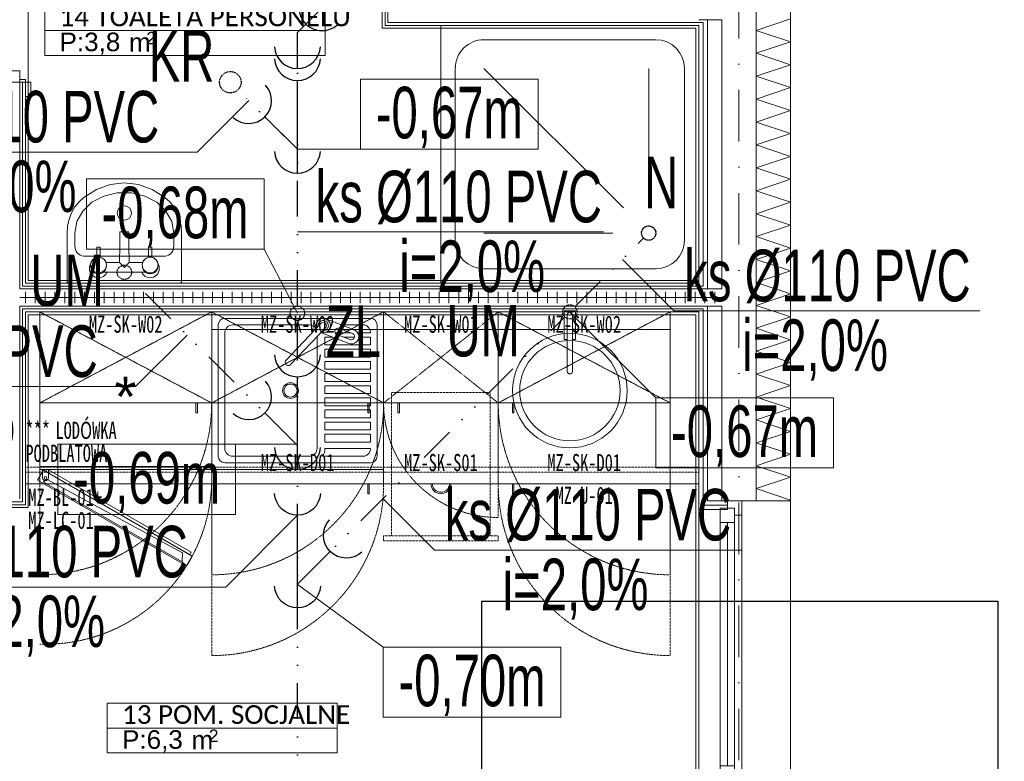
# Model space of a CAD drawing. Header units: centimetres. Extents: x -9388 to 91680, y -1419244 to 50347.
# Tile 56 of 183: x 15664 to 19100, y -705765 to -703176. Entities that reach past the tile are written whole.
import ezdxf
from ezdxf.enums import TextEntityAlignment as Align

# ---------------------------------------------------------------- set-up
doc = ezdxf.new("R2010")
doc.units = ezdxf.units.CM
for name, pattern in [('DASHED2', [0.375, 0.25, -0.125]), ('DIVIDE2', [0.625, 0.25, -0.125, 0, -0.125, 0, -0.125]), ('Kropki i Kreski', [360, 180, -90, 0, -90])]:
    doc.linetypes.add(name, pattern=pattern)
for name, color, linetype in [('! Strefy Powierzchnie', 7, 'Continuous'), ('! Wiata poddystrybutorowa', 7, 'Continuous'), ('Drzwi ArchiCAD', 7, 'Continuous'), ('Okna ArchiCADa', 7, 'Continuous'), ('Osie', 7, 'Continuous'), ('Wnętrze - umeblowanie', 7, 'Continuous')]:
    doc.layers.add(name, color=color, linetype=linetype)
for name, color, linetype, lineweight, true_color in [('! słupy stalowe_Nr_pióra__232', 7, 'Continuous', 13, 0x24a2ff), ('! Wiata poddystrybutorowa_Nr_pióra__201', 7, 'Continuous', 5, 0x595959), ('Q_ks', 7, 'DIVIDE2', 30, 0x997301)]:
    doc.layers.add(name, color=color, linetype=linetype, lineweight=lineweight, true_color=true_color)
for name, color, linetype, lineweight in [('! Wiata poddystrybutorowa_Nr_pióra__101', 7, 'Continuous', 5), ('Drzwi ArchiCAD_Nr_pióra__1', 7, 'Continuous', 13), ('Drzwi ArchiCAD_Nr_pióra__23', 7, 'Continuous', 15), ('Drzwi ArchiCAD_Nr_pióra__3', 7, 'Continuous', 13), ('Drzwi ArchiCAD_Nr_pióra__41', 7, 'Continuous', 15), ('Metryczki pomieszczeń ArchiCADa_Nr_pióra__6', 7, 'Continuous', 13), ('Okna ArchiCADa_Nr_pióra__23', 7, 'Continuous', 15), ('Okna ArchiCADa_Nr_pióra__3', 7, 'Continuous', 13), ('Okna ArchiCADa_Nr_pióra__41', 7, 'Continuous', 15), ('Osie_Nr_pióra__1', 7, 'Continuous', 13), ('Osie_Nr_pióra__4', 7, 'Continuous', 13), ('Q_ks_opis', 3, 'Continuous', 13), ('Q_podkład', 8, 'Continuous', 9), ('Q_w_opis_urządzenia', 83, 'Continuous', 13), ('Q_wys prowadzenia instalacji', 6, 'Continuous', 13), ('Wnętrze - umeblowanie_Nr_pióra__1', 7, 'Continuous', 13), ('Wnętrze - umeblowanie_Nr_pióra__101', 7, 'Continuous', 5), ('Wnętrze - umeblowanie_Nr_pióra__161', 7, 'Continuous', 5), ('Wnętrze - umeblowanie_Nr_pióra__7', 7, 'Continuous', 13), ('Ściany wewnętrzne_Nr_pióra__1', 7, 'Continuous', 13), ('Ściany wewnętrzne_Nr_pióra__41', 7, 'Continuous', 15), ('Ściany zewnętrzne_Nr_pióra__1', 7, 'Continuous', 13), ('Ściany zewnętrzne_Nr_pióra__174', 7, 'Continuous', 5), ('Ściany zewnętrzne_Nr_pióra__41', 7, 'Continuous', 15)]:
    doc.layers.add(name, color=color, linetype=linetype, lineweight=lineweight)
doc.layers.add('Q_uwagi', color=7, linetype='Continuous', lineweight=30, true_color=0xff0101, plot=False)
doc.styles.add('Arial Narrow_____', font='ARIALN.TTF', dxfattribs={"width": 0.8})
doc.styles.add('GENERATED_STYLE_1', font='calibri.ttf')
doc.styles.add('GENERATED_STYLE_2', font='arial.ttf')
doc.styles.add('GENERATED_STYLE_3', font='calibri.ttf')
doc.styles.add('TT', font='ARIALN.TTF', dxfattribs={"height": 200})

# ---------------------------------------------------------------- blocks, each defined once
blk = doc.blocks.new('TOALETA PERSONELU_14_11', base_point=(45710.7, -705345.8))
at = {"layer": 'Metryczki pomieszczeń ArchiCADa_Nr_pióra__6', "linetype": 'Continuous'}
for p, q in [((45231.6, -705247.4), (45249.1, -705162.5)), ((45249.1, -705162.5), (46207.3, -705359.3)), ((45214.2, -705332.3), (45231.6, -705247.4)), ((46189.8, -705444.2), (45231.6, -705247.4)), ((45231.6, -705247.4), (46189.8, -705444.2)), ((46172.4, -705529.1), (45214.2, -705332.3)), ((46207.3, -705359.3), (46189.8, -705444.2)), ((46189.8, -705444.2), (46172.4, -705529.1))]:
    blk.add_line(p, q, dxfattribs=at)
at = {"layer": 'Metryczki pomieszczeń ArchiCADa_Nr_pióra__6'}
for tag, height, style, p in [('ROOM_NAME', 65, 'GENERATED_STYLE_1', (45298, -705179.5)), ('ROOM_AREA', 65, 'GENERATED_STYLE_2', (45280.6, -705264.8)), ('DUMMY_385', 65, 'GENERATED_STYLE_2', (45492.8, -705310)), ('DUMMY_386', 43.3, 'GENERATED_STYLE_2', (45577.7, -705323.3))]:
    blk.add_attdef(tag, text='', height=height, rotation=348.3916, dxfattribs=dict(at, style=style)).set_placement(p, align=Align.TOP_LEFT)
blk = doc.blocks.new('POM. SOCJALNE_13_13', base_point=(45348.3, -707757.7))
at = {"layer": 'Metryczki pomieszczeń ArchiCADa_Nr_pióra__6', "linetype": 'Continuous'}
for p, q in [((44955.2, -707677), (44972.6, -707592.1)), ((44972.6, -707592.1), (45758.8, -707753.6)), ((44937.7, -707761.9), (44955.2, -707677)), ((45741.3, -707838.5), (44955.2, -707677)), ((44955.2, -707677), (45741.3, -707838.5)), ((45758.8, -707753.6), (45741.3, -707838.5)), ((45723.9, -707923.4), (44937.7, -707761.9)), ((45741.3, -707838.5), (45723.9, -707923.4))]:
    blk.add_line(p, q, dxfattribs=at)
at = {"layer": 'Metryczki pomieszczeń ArchiCADa_Nr_pióra__6'}
for tag, height, style, p in [('ROOM_NAME', 65, 'GENERATED_STYLE_1', (45021.6, -707609.1)), ('ROOM_AREA', 65, 'GENERATED_STYLE_2', (45004.2, -707694.4)), ('DUMMY_385', 65, 'GENERATED_STYLE_2', (45216.4, -707739.7)), ('DUMMY_386', 43.3, 'GENERATED_STYLE_2', (45301.3, -707753))]:
    blk.add_attdef(tag, text='', height=height, rotation=348.3916, dxfattribs=dict(at, style=style)).set_placement(p, align=Align.TOP_LEFT)
blk = doc.blocks.new('Brodzik prysznicowy 19')
at = {"layer": 'Wnętrze - umeblowanie_Nr_pióra__101', "color": 8, "linetype": 'Continuous'}
for p, q in [((900, 900), (0, 900)), ((0, 900), (0, 0)), ((900, 0), (900, 900)), ((750, 850), (150, 850)), ((50, 750), (50, 150)), ((175, 300), (175, 750)), ((263.4, 263.4), (750, 750)), ((850, 150), (850, 750)), ((300, 175), (750, 175)), ((150, 50), (750, 50)), ((0, 0), (900, 0))]:
    blk.add_line(p, q, dxfattribs=at)
blk.add_circle((175, 175), 25, dxfattribs=at)
for centre, start, end in [((150, 750), 90, 180), ((750, 750), 0, 90), ((150, 150), 180, 270), ((750, 150), 270, 0)]:
    blk.add_arc(centre, 100, start, end, dxfattribs=at)
blk = doc.blocks.new('Umywalka 19_3')
at = {"layer": 'Wnętrze - umeblowanie_Nr_pióra__101', "color": 8, "linetype": 'Continuous'}
for p, q in [((-193.9, 0), (-195, -0.1)), ((0, 0), (-193.9, 0)), ((193.9, 0), (0, 0)), ((195, -0.1), (193.9, 0)), ((-199.9, -6), (-200, -7.3)), ((-200, -7.3), (-200, -175)), ((-199.6, -4.8), (-199.9, -6)), ((-199.2, -3.6), (-199.6, -4.8)), ((-198.6, -2.6), (-199.2, -3.6)), ((-197.8, -1.7), (-198.6, -2.6)), ((-197, -1), (-197.8, -1.7)), ((-196, -0.4), (-197, -1)), ((-195, -0.1), (-196, -0.4)), ((196, -0.4), (195, -0.1)), ((197, -1), (196, -0.4)), ((197.8, -1.7), (197, -1)), ((198.6, -2.6), (197.8, -1.7)), ((199.2, -3.6), (198.6, -2.6)), ((199.6, -4.8), (199.2, -3.6)), ((199.9, -6), (199.6, -4.8)), ((200, -7.3), (199.9, -6)), ((200, -175), (200, -7.3)), ((-119.9, -62.2), (-115.7, -73.3)), ((-60.7, -38), (-73.7, -38)), ((60.7, -38), (-60.7, -38)), ((-16.8, -72), (0, -55)), ((0, -55), (16.8, -72)), ((73.7, -38), (60.7, -38)), ((115.7, -73.3), (119.9, -62.2)), ((-142.4, -94.8), (142.4, -94.8)), ((-96, -90.3), (-96, -126)), ((-84, -126), (-84, -90.3)), ((-63.9, -72), (-16.8, -72)), ((-16.8, -72), (-16, -131.5)), ((16, -131.5), (16.8, -72)), ((16.8, -72), (63.9, -72)), ((84, -90.3), (84, -126)), ((96, -126), (96, -90.3)), ((-172.7, -131.2), (-172.7, -175)), ((-96, -126), (-84, -126)), ((-16, -131.5), (-16, -179)), ((16, -179), (16, -131.5)), ((84, -126), (96, -126)), ((172.7, -175), (172.7, -131.2)), ((-200, -175), (-198.2, -199.7)), ((-198.2, -199.7), (-192.9, -223.7)), ((-172.7, -175), (-165.7, -215.1)), ((-16, -179), (16, -179)), ((165.7, -215.1), (172.7, -175)), ((192.9, -223.7), (198.2, -199.7)), ((198.2, -199.7), (200, -175)), ((-192.9, -223.7), (-184.3, -246.2)), ((-165.7, -215.1), (-145.3, -251.9)), ((145.3, -251.9), (165.7, -215.1)), ((184.3, -246.2), (192.9, -223.7)), ((-184.3, -246.2), (-172.6, -266.6)), ((-172.6, -266.6), (-158.2, -284.3)), ((-145.3, -251.9), (-113.1, -282.5)), ((113.1, -282.5), (145.3, -251.9)), ((158.2, -284.3), (172.6, -266.6)), ((172.6, -266.6), (184.3, -246.2)), ((-158.2, -284.3), (-141.4, -298.7)), ((-141.4, -298.7), (-97.4, -326.9)), ((-113.1, -282.5), (-71.8, -304.3)), ((-71.8, -304.3), (-24.6, -315.7)), ((24.6, -315.7), (71.8, -304.3)), ((71.8, -304.3), (113.1, -282.5)), ((97.4, -326.9), (141.4, -298.7)), ((141.4, -298.7), (158.2, -284.3)), ((-97.4, -326.9), (-49.6, -344.2)), ((-24.6, -315.7), (24.6, -315.7)), ((49.6, -344.2), (97.4, -326.9)), ((-49.6, -344.2), (0, -350)), ((0, -350), (49.6, -344.2))]:
    blk.add_line(p, q, dxfattribs=at)
for centre, radius in [((-90, -63.5), 27.5), ((90, -63.5), 27.5), ((0, -245), 25)]:
    blk.add_circle(centre, radius, dxfattribs=at)
for centre, radius, start, end in [((-90, -50.8), 32, 23.5764, 200.8325), ((-90, -60.2), 27.5, 356.3287, 183.6713), ((90, -50.8), 32, 339.1675, 156.4236), ((90, -60.2), 27.5, 356.3287, 183.6713), ((-90, -63.5), 27.5, 200.8325, 257.3978), ((-90, -63.5), 27.5, 282.6022, 341.8953), ((90, -63.5), 27.5, 198.1047, 257.3978), ((90, -63.5), 27.5, 282.6022, 339.1675)]:
    blk.add_arc(centre, radius, start, end, dxfattribs=at)
for centre, start_param, end_param in [((-142.4, -131.2), 3.141593, 4.712389), ((142.4, -131.2), 1.570796, 3.141593)]:
    blk.add_ellipse(centre, major_axis=(0, -36.5), ratio=0.831169, start_param=start_param, end_param=end_param, dxfattribs=at)
blk = doc.blocks.new('Standardowy znacznik siatki_5')
at = {"layer": 'Osie_Nr_pióra__4', "linetype": 'Kropki i Kreski'}
blk.add_line((1000, 0), (12138.2, 0), dxfattribs=at)
at = {"layer": 'Osie_Nr_pióra__1', "style": 'GENERATED_STYLE_3'}
for tag, p in [('AC_MarkerText_1_0', (-125, 4.9)), ('AC_MarkerText_1_1', (13263.2, 4.9))]:
    blk.add_attdef(tag, text='', height=100, rotation=270, dxfattribs=at).set_placement(p, align=Align.MIDDLE_CENTER)
blk = doc.blocks.new('Szafka stojąca 1D 19')
at = {"layer": '! Wiata poddystrybutorowa_Nr_pióra__101', "color": 8, "linetype": 'Continuous'}
for p, q in [((0, 600), (700, 600)), ((270, 604), (230, 604)), ((230, 604), (230, 539)), ((241, 590), (241, 392.1)), ((241, 539), (241, 590)), ((259, 392.2), (259, 590)), ((259, 590), (259, 539)), ((270, 539), (270, 604)), ((230, 539), (241, 539)), ((241, 538), (230.3, 538)), ((230.3, 538), (230.3, 503)), ((241, 503), (241, 538)), ((259, 539), (270, 539)), ((269.7, 538), (259, 538)), ((259, 538), (259, 503)), ((269.7, 503), (269.7, 538)), ((230.3, 503), (241, 503)), ((259, 503), (269.7, 503)), ((0, 0), (700, 0))]:
    blk.add_line(p, q, dxfattribs=at)
blk.add_circle((250, 325), 175, dxfattribs=at)
for centre, radius, start, end in [((250, 590), 9, 0, 180), ((250, 590), 9, 0, 180), ((250, 325), 200, 0, 180), ((250, 392.1), 9, 180.1472, 0.1472), ((250, 325), 200, 180, 0)]:
    blk.add_arc(centre, radius, start, end, dxfattribs=at)
blk = doc.blocks.new('Szafka stojąca 1D 19_2')
at = {"layer": '! Wiata poddystrybutorowa_Nr_pióra__101', "linetype": 'Continuous'}
for p, q in [((0, 600), (400, 600)), ((0, 0), (400, 0))]:
    blk.add_line(p, q, dxfattribs=at)
blk = doc.blocks.new('Szafka stojąca 1D 19_3')
at = {"layer": '! Wiata poddystrybutorowa_Nr_pióra__101', "linetype": 'Continuous'}
for p, q in [((0, 600), (600, 600)), ((0, 0), (600, 0))]:
    blk.add_line(p, q, dxfattribs=at)
blk = doc.blocks.new('Lodówka 19')
at = {"layer": '! Wiata poddystrybutorowa_Nr_pióra__101', "linetype": 'Continuous'}
for p, q in [((600, 600), (0, 600)), ((0, 600), (0, 0)), ((600, 0), (600, 600)), ((0, 60), (600, 60)), ((0, 0), (600, 0))]:
    blk.add_line(p, q, dxfattribs=at)
at = {"layer": '! Wiata poddystrybutorowa_Nr_pióra__201', "style": 'GENERATED_STYLE_2'}
blk.add_attdef('txt', text='', height=140, dxfattribs=at).set_placement((300, 303.9), align=Align.MIDDLE_CENTER)
blk = doc.blocks.new('Okno 19_3')
at = {"layer": 'Okna ArchiCADa_Nr_pióra__23', "color": 8, "linetype": 'Continuous'}
for p, q in [((-500, 0), (-475, 0)), ((-475, 25), (-425, 25)), ((-475, -25), (-475, 25)), ((-475, 0), (-475, -25)), ((-425, 25), (-425, -25)), ((-425, 25), (425, 25)), ((-425, 0), (425, 0)), ((425, -25), (425, 25)), ((425, 25), (475, 25)), ((475, 25), (475, -25)), ((475, -25), (475, 0)), ((475, 0), (500, 0)), ((-475, -25), (-450, -25)), ((-425, -25), (-475, -25)), ((-450, -25), (-450, -50)), ((425, -25), (-425, -25)), ((475, -25), (425, -25)), ((450, -50), (450, -25)), ((450, -25), (475, -25)), ((-450, -50), (-500, -50)), ((500, -50), (450, -50))]:
    blk.add_line(p, q, dxfattribs=at)
at = {"layer": 'Okna ArchiCADa_Nr_pióra__3', "color": 8, "linetype": 'Continuous'}
for p, q in [((-470, 100), (470, 100)), ((-425, 25), (425, 25)), ((450, -50), (-450, -50)), ((-500, -220), (500, -220))]:
    blk.add_line(p, q, dxfattribs=at)
at = {"layer": 'Okna ArchiCADa_Nr_pióra__41', "color": 8, "linetype": 'Continuous'}
for p, q in [((-500, -50), (-500, 0)), ((500, -50), (500, 0))]:
    blk.add_line(p, q, dxfattribs=at)
blk = doc.blocks.new('Drzwi 19_7')
at = {"layer": 'Drzwi ArchiCAD_Nr_pióra__1', "color": 8, "linetype": 'Continuous'}
for p, q in [((-440, 20), (-490, 20)), ((-440, 20), (-440, 10)), ((-440, 10), (-440, 0)), ((440, 20), (440, 10)), ((440, 20), (490, 20)), ((440, 10), (440, 0)), ((-440, -60), (-440, -70)), ((440, -60), (440, -70)), ((-440, -80), (-490, -80)), ((-440, -70), (-440, -80)), ((440, -70), (440, -80)), ((440, -80), (490, -80))]:
    blk.add_line(p, q, dxfattribs=at)
at = {"layer": 'Drzwi ArchiCAD_Nr_pióra__23', "color": 8, "linetype": 'Continuous'}
for p, q in [((-400, 0), (-440, 0)), ((-440, 0), (-440, -60)), ((-400, -60), (-400, 0)), ((440, 0), (400, 0)), ((400, 0), (400, -60)), ((440, -60), (440, 0)), ((-440, -60), (-400, -60)), ((400, -60), (440, -60))]:
    blk.add_line(p, q, dxfattribs=at)
at = {"layer": 'Drzwi ArchiCAD_Nr_pióra__3', "color": 8, "linetype": 'Continuous'}
for p, q in [((360, 0), (360, 800)), ((360, 800), (400, 800)), ((400, 800), (400, 0)), ((-490, 20), (-490, 39)), ((-490, 39), (-440, 39)), ((-440, 39), (-440, 20)), ((440, 39), (490, 39)), ((440, 20), (440, 39)), ((490, 39), (490, 20)), ((-440, 20), (-490, 20)), ((-440, 0), (-440, 20)), ((-440, 20), (-430, 20)), ((-430, 0), (-440, 0)), ((-430, 20), (-430, 0)), ((400, 0), (360, 0)), ((430, 0), (430, 20)), ((430, 20), (440, 20)), ((440, 0), (430, 0)), ((440, 20), (440, 0)), ((490, 20), (440, 20)), ((-440, -80), (-440, -60)), ((-440, -60), (-430, -60)), ((-430, -60), (-430, -80)), ((430, -80), (430, -60)), ((430, -60), (440, -60)), ((440, -60), (440, -80)), ((-490, -99), (-490, -80)), ((-490, -80), (-440, -80)), ((-440, -99), (-490, -99)), ((-430, -80), (-440, -80)), ((-440, -80), (-440, -99)), ((440, -80), (430, -80)), ((440, -80), (490, -80)), ((440, -99), (440, -80)), ((490, -99), (440, -99)), ((490, -80), (490, -99))]:
    blk.add_line(p, q, dxfattribs=at)
blk.add_arc((400, 0), 800, 90, 180, dxfattribs=at)
at = {"layer": 'Drzwi ArchiCAD_Nr_pióra__41', "color": 8, "linetype": 'Continuous'}
for p, q in [((-440, 0), (-440, -60)), ((440, 0), (440, -60))]:
    blk.add_line(p, q, dxfattribs=at)
blk = doc.blocks.new('PAB.01_RZUT PRZYZIEMIA')
at = {"layer": '! Strefy Powierzchnie', "color": 8, "linetype": 'Continuous', "lineweight": 0, "flags": 128}
for points in [[(45694, -701822.8), (45694, -704086), (48024, -704086), (48024, -703206), (46929, -703206), (46929, -701822.8)], [(48024, -706759.3), (48024, -704206), (45694, -704206), (45694, -704879.3), (45494, -704879.3), (45494, -706759.3)]]:
    blk.add_lwpolyline(points, close=True, dxfattribs=at)
at = {"layer": '! słupy stalowe_Nr_pióra__232', "color": 8, "linetype": 'Continuous'}
blk.add_line((48347, -704957.2), (48347.1, -704957.2), dxfattribs=at)
at = {"layer": 'Wnętrze - umeblowanie_Nr_pióra__1', "color": 8, "linetype": 'Continuous'}
for p, q in [((45664, -704146), (48114, -704146)), ((45684, -704126), (45684, -704166)), ((45718.4, -704126), (45718.4, -704166)), ((45752.8, -704126), (45752.8, -704166)), ((45787.1, -704126), (45787.1, -704166)), ((45821.5, -704126), (45821.5, -704166)), ((45855.9, -704126), (45855.9, -704166)), ((45890.2, -704126), (45890.2, -704166)), ((45924.6, -704126), (45924.6, -704166)), ((45959, -704126), (45959, -704166)), ((45993.3, -704126), (45993.3, -704166)), ((46027.7, -704126), (46027.7, -704166)), ((46062.1, -704126), (46062.1, -704166)), ((46096.4, -704126), (46096.4, -704166)), ((46130.8, -704126), (46130.8, -704166)), ((46165.2, -704126), (46165.2, -704166)), ((46199.5, -704126), (46199.5, -704166)), ((46233.9, -704126), (46233.9, -704166)), ((46268.3, -704126), (46268.3, -704166)), ((46302.6, -704126), (46302.6, -704166)), ((46337, -704126), (46337, -704166)), ((46371.4, -704126), (46371.4, -704166)), ((46405.7, -704126), (46405.7, -704166)), ((46440.1, -704126), (46440.1, -704166)), ((46474.5, -704126), (46474.5, -704166)), ((46508.8, -704126), (46508.8, -704166)), ((46543.2, -704126), (46543.2, -704166)), ((46577.6, -704126), (46577.6, -704166)), ((46611.9, -704126), (46611.9, -704166)), ((46646.3, -704126), (46646.3, -704166)), ((46680.6, -704126), (46680.6, -704166)), ((46715, -704126), (46715, -704166)), ((46749.4, -704126), (46749.4, -704166)), ((46783.7, -704126), (46783.7, -704166)), ((46818.1, -704126), (46818.1, -704166)), ((46852.5, -704126), (46852.5, -704166)), ((46886.8, -704126), (46886.8, -704166)), ((46921.2, -704126), (46921.2, -704166)), ((46955.6, -704126), (46955.6, -704166)), ((46989.9, -704126), (46989.9, -704166)), ((47024.3, -704126), (47024.3, -704166)), ((47058.7, -704126), (47058.7, -704166)), ((47093, -704126), (47093, -704166)), ((47127.4, -704126), (47127.4, -704166)), ((47161.8, -704126), (47161.8, -704166)), ((47196.1, -704126), (47196.1, -704166)), ((47230.5, -704126), (47230.5, -704166)), ((47264.9, -704126), (47264.9, -704166)), ((47299.2, -704126), (47299.2, -704166)), ((47333.6, -704126), (47333.6, -704166)), ((47368, -704126), (47368, -704166)), ((47402.3, -704126), (47402.3, -704166)), ((47436.7, -704126), (47436.7, -704166)), ((47471.1, -704126), (47471.1, -704166)), ((47505.4, -704126), (47505.4, -704166)), ((47539.8, -704126), (47539.8, -704166)), ((47574.2, -704126), (47574.2, -704166)), ((47608.5, -704126), (47608.5, -704166)), ((47642.9, -704126), (47642.9, -704166)), ((47677.3, -704126), (47677.3, -704166)), ((47711.6, -704126), (47711.6, -704166)), ((47746, -704126), (47746, -704166)), ((47780.4, -704126), (47780.4, -704166)), ((47814.7, -704126), (47814.7, -704166)), ((47849.1, -704126), (47849.1, -704166)), ((47883.5, -704126), (47883.5, -704166)), ((47917.8, -704126), (47917.8, -704166)), ((47952.2, -704126), (47952.2, -704166)), ((47986.6, -704126), (47986.6, -704166)), ((48020.9, -704126), (48020.9, -704166)), ((48055.3, -704126), (48055.3, -704166)), ((48089.7, -704126), (48089.7, -704166))]:
    blk.add_line(p, q, dxfattribs=at)
at = {"layer": 'Wnętrze - umeblowanie_Nr_pióra__161', "color": 8, "linetype": 'DASHED2'}
for p, q in [((46334, -704514), (45734, -704196)), ((46334, -704196), (45734, -704514)), ((46934, -704514), (46334, -704196)), ((46934, -704196), (46334, -704514)), ((47334, -704514), (46934, -704196)), ((47334, -704196), (46934, -704514)), ((47934, -704514), (47334, -704196)), ((47934, -704196), (47334, -704514))]:
    blk.add_line(p, q, dxfattribs=at)
at = {"layer": 'Wnętrze - umeblowanie_Nr_pióra__161', "color": 8, "linetype": 'Continuous'}
for p, q in [((46334, -704196), (46333.5, -704196)), ((46334, -704196), (46934, -704196)), ((46334, -704746), (46334, -704196)), ((46934, -704196), (46933.5, -704196)), ((46934, -704196), (46934, -704746)), ((47634, -704196), (47633.5, -704196)), ((47934, -704196), (47933.5, -704196)), ((46356.9, -704700.1), (46356.9, -704241.8)), ((46379.9, -704218.9), (46888.2, -704218.9)), ((46407.4, -704241.8), (46674.4, -704241.8)), ((46715.4, -704236.9), (46593.6, -704365.1)), ((46831.2, -704258.9), (46732.5, -704220.7)), ((46787.1, -704241.8), (46868.1, -704241.8)), ((46911.1, -704241.8), (46911.1, -704700.1)), ((46379.9, -704672.6), (46379.9, -704269.3)), ((46731.2, -704252), (46609.5, -704380.2)), ((46701.9, -704672.6), (46701.9, -704282.8)), ((46812.9, -704306.3), (46715.4, -704268.6)), ((46764.4, -704269.3), (46820.2, -704269.3)), ((46816.3, -704292.9), (46770.9, -704275.4)), ((46824.7, -704271.1), (46779.3, -704253.5)), ((46843.8, -704269.3), (46888.2, -704269.3)), ((46888.2, -704267.8), (46888.2, -704269.3)), ((46729.3, -704284.2), (46729.3, -704311.7)), ((46729.3, -704284.2), (46755.7, -704284.2)), ((46729.3, -704311.7), (46888.2, -704311.7)), ((46793.8, -704284.2), (46832, -704284.2)), ((46847.4, -704284.2), (46888.2, -704284.2)), ((46888.2, -704284.2), (46888.2, -704311.7)), ((46729.3, -704326.6), (46729.3, -704354.1)), ((46729.3, -704326.6), (46888.2, -704326.6)), ((46888.2, -704326.6), (46888.2, -704354.1)), ((46729.3, -704354.1), (46888.2, -704354.1)), ((46729.3, -704369), (46729.3, -704396.5)), ((46729.3, -704369), (46888.2, -704369)), ((46888.2, -704369), (46888.2, -704396.5)), ((46729.3, -704396.5), (46888.2, -704396.5)), ((46729.3, -704411.4), (46729.3, -704438.9)), ((46729.3, -704411.4), (46888.2, -704411.4)), ((46888.2, -704411.4), (46888.2, -704438.9)), ((46729.3, -704438.9), (46888.2, -704438.9)), ((46729.3, -704453.8), (46729.3, -704481.3)), ((46729.3, -704453.8), (46888.2, -704453.8)), ((46888.2, -704453.8), (46888.2, -704481.3)), ((46729.3, -704481.3), (46888.2, -704481.3)), ((46729.3, -704496.2), (46729.3, -704523.7)), ((46729.3, -704496.2), (46888.2, -704496.2)), ((46729.3, -704523.7), (46888.2, -704523.7)), ((46888.2, -704496.2), (46888.2, -704523.7)), ((46729.3, -704538.6), (46729.3, -704566.1)), ((46729.3, -704538.6), (46888.2, -704538.6)), ((46888.2, -704538.6), (46888.2, -704566.1)), ((46729.3, -704566.1), (46888.2, -704566.1)), ((46729.3, -704581), (46888.2, -704581)), ((46729.3, -704581), (46729.3, -704608.5)), ((46888.2, -704581), (46888.2, -704608.5)), ((46729.3, -704608.5), (46888.2, -704608.5)), ((46729.3, -704623.4), (46888.2, -704623.4)), ((46729.3, -704623.4), (46729.3, -704650.9)), ((46888.2, -704623.4), (46888.2, -704650.9)), ((46729.3, -704650.9), (46888.2, -704650.9)), ((46729.3, -704672.6), (46888.2, -704672.6)), ((46729.3, -704672.6), (46729.3, -704677.2)), ((46888.2, -704674.2), (46888.2, -704672.6)), ((46888.2, -704723.1), (46379.9, -704723.1)), ((46674.4, -704700.1), (46407.4, -704700.1)), ((46721.1, -704700.1), (46868.1, -704700.1)), ((46934, -704746), (46334, -704746))]:
    blk.add_line(p, q, dxfattribs=at)
at = {"layer": 'Wnętrze - umeblowanie_Nr_pióra__161', "color": 8, "linetype": 'Continuous', "flags": 128}
for points in [[(45684, -704196), (48034, -704196), (48034, -704796), (45684, -704796)], [(45734, -704196), (46334, -704196), (46334, -704746), (45734, -704746)], [(46334, -704196), (46334, -704514), (45734, -704514), (45734, -704196)], [(46934, -704196), (46934, -704514), (46334, -704514), (46334, -704196)], [(47334, -704196), (47334, -704514), (46934, -704514), (46934, -704196)], [(47934, -704196), (47934, -704514), (47334, -704514), (47334, -704196)], [(46934, -704258), (46934, -704796), (46334, -704796), (46334, -704258)], [(47334, -704258), (47334, -704796), (46934, -704796), (46934, -704258)], [(47334, -704258), (47334, -704796), (47934, -704796), (47934, -704258)], [(46279, -704549), (46279, -704514), (46284, -704514), (46284, -704549)], [(46879, -704549), (46879, -704514), (46884, -704514), (46884, -704549)], [(46989, -704549), (46989, -704514), (46984, -704514), (46984, -704549)], [(47389, -704549), (47389, -704514), (47384, -704514), (47384, -704549)], [(45726.7, -704783.3), (46246.3, -705083.3), (46266.3, -705048.7), (45746.7, -704748.7)], [(45760.4, -704745), (46262.7, -705035), (46257.7, -705043.7), (45755.4, -704753.7)], [(46231.5, -705069), (45746.5, -704789), (45759.9, -704780.8), (46232.2, -705037.7)], [(46879, -704831), (46879, -704796), (46884, -704796), (46884, -704831)], [(47389, -704831), (47389, -704796), (47384, -704796), (47384, -704831)]]:
    blk.add_lwpolyline(points, close=True, dxfattribs=at)
at = {"layer": 'Wnętrze - umeblowanie_Nr_pióra__161', "color": 8, "linetype": 'DASHED2', "flags": 128}
for points in [[(46962, -704478), (47306, -704478), (47306, -704978), (46962, -704978)], [(45684, -704756), (48034, -704756), (48034, -704738), (45684, -704738)]]:
    blk.add_lwpolyline(points, close=True, dxfattribs=at)
for points in [[(45734, -704514), (45734, -705114)], [(46334, -704514), (46334, -705114)], [(47334, -704514), (47334, -704914)], [(47934, -704514), (47934, -705114)], [(46334, -705396), (46334, -704796)], [(47934, -705396), (47934, -704796)], [(46962, -704978), (46934, -704978), (46934, -704996), (47334, -704996), (47334, -704978), (47306, -704978)]]:
    blk.add_lwpolyline(points, dxfattribs=at)
at = {"layer": 'Wnętrze - umeblowanie_Nr_pióra__161', "color": 8, "linetype": 'Continuous', "flags": 128}
blk.add_lwpolyline([(45744, -704746), (45744, -704776, 1), (45764, -704776), (45764, -704746)], format="xyb", dxfattribs=at)
at = {"layer": 'Wnętrze - umeblowanie_Nr_pióra__161', "color": 8, "linetype": 'Continuous'}
for centre, radius in [((46609, -704471), 27.5), ((46609, -704471), 22.9), ((45754, -704776), 5)]:
    blk.add_circle(centre, radius, dxfattribs=at)
for centre, radius, start, end in [((46379.9, -704241.8), 22.9, 90, 180), ((46407.4, -704269.3), 27.5, 90, 180), ((46674.4, -704269.3), 27.5, 30.9154, 90), ((46723.3, -704244.4), 25.4, 251.9178, 201.0494), ((46723.3, -704244.4), 18, 263.7549, 189.2123), ((46723.3, -704244.4), 10.9, 316.4836, 136.4836), ((46860.4, -704268.5), 27.8, 358.4172, 75.8249), ((46888.2, -704241.8), 22.9, 360, 90), ((46775.1, -704264.4), 11.7, 68.8835, 248.8835), ((46822.1, -704282.6), 25.4, 248.8831, 68.8835), ((46820.5, -704282), 11.7, 248.8831, 68.8835), ((46601.5, -704372.7), 10.9, 136.4836, 316.4836), ((46407.4, -704672.6), 27.5, 180, 270), ((46674.4, -704672.6), 27.5, 270, 360), ((46678.9, -704672.6), 50.4, 326.9443, 360), ((46860.4, -704673.4), 27.8, 284.1751, 1.5828), ((46379.9, -704700.1), 22.9, 180, 270), ((46888.2, -704700.1), 22.9, 270, 360), ((47134, -704796), 35, 180, 360), ((47134, -704796), 30, 180, 360)]:
    blk.add_arc(centre, radius, start, end, dxfattribs=at)
at = {"layer": 'Wnętrze - umeblowanie_Nr_pióra__161', "color": 8, "linetype": 'DASHED2'}
for centre, radius, start, end in [((45734, -704514), 600, 270, 360), ((46334, -704514), 600, 270, 360), ((47334, -704514), 400, 180, 270), ((47934, -704514), 600, 180, 270), ((45754, -704776), 580.3, 268.0251, 2.9631), ((46334, -704796), 600, 270, 360), ((47934, -704796), 600, 180, 270)]:
    blk.add_arc(centre, radius, start, end, dxfattribs=at)
at = {"layer": 'Ściany wewnętrzne_Nr_pióra__1', "color": 8, "linetype": 'Continuous'}
for p, q in [((46949, -702919.3), (46949, -703186)), ((46949, -703186), (48034, -703186)), ((45664, -703394.3), (45674, -703394.3)), ((45674, -704106), (45674, -703394.3)), ((45674, -703394.3), (45684, -703394.3)), ((45684, -703394.3), (45684, -703444.3)), ((45684, -704106), (45674, -704106)), ((48034, -704106), (45684, -704106)), ((45674, -704186), (45684, -704186)), ((45674, -704859.3), (45674, -704186)), ((45684, -704186), (48034, -704186)), ((45474, -704859.3), (45674, -704859.3))]:
    blk.add_line(p, q, dxfattribs=at)
at = {"layer": 'Ściany wewnętrzne_Nr_pióra__1', "color": 8, "linetype": 'Continuous', "flags": 128}
for points in [[(46939, -702919.3), (46939, -703196)], [(46939, -703196), (48034, -703196)], [(45684, -704096), (45684, -703394.3)], [(48034, -704096), (45684, -704096)], [(45684, -704196), (48034, -704196)], [(45684, -704869.3), (45684, -704196)], [(45484, -704869.3), (45684, -704869.3)]]:
    blk.add_lwpolyline(points, dxfattribs=at)
at = {"layer": 'Ściany wewnętrzne_Nr_pióra__41', "color": 8, "linetype": 'Continuous'}
for p, q in [((45604, -703394.3), (45664, -703394.3)), ((45664, -704116), (45664, -703394.3)), ((45674, -704116), (45664, -704116)), ((45684, -704116), (45674, -704116)), ((48034, -704116), (45684, -704116)), ((45664, -704176), (45674, -704176)), ((45664, -704524.2), (45664, -704176)), ((45674, -704176), (45684, -704176)), ((45684, -704176), (48034, -704176)), ((45664, -704584.2), (45664, -704524.2)), ((45664, -704849.3), (45664, -704584.2))]:
    blk.add_line(p, q, dxfattribs=at)
at = {"layer": 'Ściany zewnętrzne_Nr_pióra__1', "color": 8, "linetype": 'Continuous'}
for p, q in [((48034, -703186), (48049, -703186)), ((48049, -704106), (48034, -704106)), ((48034, -704186), (48049, -704186)), ((48034, -704856.3), (48034, -704886.3)), ((48134, -704856.3), (48134, -704871.3)), ((48134, -704886.3), (48034, -704886.3)), ((48134, -704871.3), (48134, -704886.3))]:
    blk.add_line(p, q, dxfattribs=at)
at = {"layer": 'Ściany zewnętrzne_Nr_pióra__1', "color": 8, "linetype": 'Continuous', "flags": 128}
for points in [[(48034, -703196), (48034, -704096)], [(48034, -704196), (48034, -704856.3)]]:
    blk.add_lwpolyline(points, dxfattribs=at)
at = {"layer": 'Ściany zewnętrzne_Nr_pióra__174', "color": 8, "linetype": 'Continuous'}
for p, q in [((48354, -703173.3), (48234, -703213.3)), ((48234, -703213.3), (48354, -703253.3)), ((48354, -703253.3), (48234, -703293.3)), ((48234, -703293.3), (48354, -703333.3)), ((48354, -703333.3), (48234, -703373.3)), ((48234, -703373.3), (48354, -703413.3)), ((48354, -703413.3), (48234, -703453.3)), ((48234, -703453.3), (48354, -703493.3)), ((48354, -703493.3), (48234, -703533.3)), ((48234, -703533.3), (48354, -703573.3)), ((48354, -703573.3), (48234, -703613.3)), ((48234, -703613.3), (48354, -703653.3)), ((48354, -703653.3), (48234, -703693.3)), ((48234, -703693.3), (48354, -703733.3)), ((48354, -703733.3), (48234, -703773.3)), ((48234, -703773.3), (48354, -703813.3)), ((48354, -703813.3), (48234, -703853.3)), ((48234, -703853.3), (48354, -703893.3)), ((48354, -703893.3), (48234, -703933.3)), ((48234, -703933.3), (48354, -703973.3)), ((48354, -703973.3), (48234, -704013.3)), ((48234, -704013.3), (48354, -704053.3)), ((48354, -704053.3), (48234, -704093.3)), ((48234, -704093.3), (48354, -704133.3)), ((48354, -704133.3), (48234, -704173.3)), ((48234, -704173.3), (48354, -704213.3)), ((48354, -704213.3), (48234, -704253.3)), ((48234, -704253.3), (48354, -704293.3)), ((48354, -704293.3), (48234, -704333.3)), ((48234, -704333.3), (48354, -704373.3)), ((48354, -704373.3), (48234, -704413.3)), ((48234, -704413.3), (48354, -704453.3)), ((48354, -704453.3), (48234, -704493.3)), ((48234, -704493.3), (48354, -704533.3)), ((48354, -704533.3), (48234, -704573.3)), ((48234, -704573.3), (48354, -704613.3)), ((48354, -704613.3), (48234, -704653.3)), ((48234, -704653.3), (48354, -704693.3)), ((48354, -704693.3), (48234, -704733.3)), ((48234, -704733.3), (48354, -704773.3)), ((48354, -704773.3), (48234, -704813.3)), ((48234, -704813.3), (48354, -704853.3)), ((48354, -704853.3), (48345.2, -704856.3))]:
    blk.add_line(p, q, dxfattribs=at)
at = {"layer": 'Ściany zewnętrzne_Nr_pióra__41', "color": 8, "linetype": 'Continuous'}
for p, q in [((48234, -703176), (48234, -703116)), ((48034, -703176), (48049, -703176)), ((48049, -703176), (48064, -703176)), ((48064, -703176), (48064, -704116)), ((48064, -703176), (48114, -703176)), ((48114, -703176), (48114, -704116)), ((48234, -704116), (48234, -703176)), ((48049, -703186), (48049, -704106)), ((48049, -704116), (48034, -704116)), ((48064, -704116), (48049, -704116)), ((48114, -704116), (48064, -704116)), ((48234, -704176), (48234, -704116)), ((48034, -704176), (48049, -704176)), ((48049, -704176), (48064, -704176)), ((48064, -704176), (48064, -704856.3)), ((48064, -704176), (48114, -704176)), ((48114, -704176), (48114, -704856.3)), ((48234, -704856.3), (48234, -704176)), ((48049, -704186), (48049, -704856.3)), ((48049, -704856.3), (48049, -704871.3)), ((48064, -704856.3), (48134, -704856.3)), ((48184, -704856.3), (48134, -704856.3)), ((48234, -704856.3), (48184, -704856.3)), ((48354, -704856.3), (48234, -704856.3)), ((48049, -704871.3), (48134, -704871.3))]:
    blk.add_line(p, q, dxfattribs=at)
at = {"layer": 'Ściany zewnętrzne_Nr_pióra__41', "color": 8, "linetype": 'Continuous', "flags": 128}
blk.add_lwpolyline([(48354, -704856.3), (48354, -701492.7)], dxfattribs=at)
at = {"layer": '! Strefy Powierzchnie', "color": 8, "linetype": 'Continuous'}
ref = blk.add_blockref('TOALETA PERSONELU_14_11', (46240.8, -703213.8), dxfattribs=dict(at, rotation=11.60840108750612))
ref.add_attrib('ROOM_NAME', '14 TOALETA PERSONELU', dxfattribs={"layer": 'Metryczki pomieszczeń ArchiCADa_Nr_pióra__6', "color": 7, "height": 65, "rotation": 360, "style": 'GENERATED_STYLE_1'}).set_placement((45803.1, -703133.9), align=Align.TOP_LEFT)
ref.add_attrib('ROOM_AREA', 'P:3,8', dxfattribs={"layer": 'Metryczki pomieszczeń ArchiCADa_Nr_pióra__6', "color": 7, "height": 65, "rotation": 360, "style": 'GENERATED_STYLE_2'}).set_placement((45803.2, -703221), align=Align.TOP_LEFT)
ref.add_attrib('DUMMY_385', ' m', dxfattribs={"layer": 'Metryczki pomieszczeń ArchiCADa_Nr_pióra__6', "color": 7, "height": 65, "rotation": 360, "style": 'GENERATED_STYLE_2'}).set_placement((46020.2, -703222.7), align=Align.TOP_LEFT)
ref.add_attrib('DUMMY_386', '2', dxfattribs={"layer": 'Metryczki pomieszczeń ArchiCADa_Nr_pióra__6', "color": 7, "height": 43.3, "rotation": 360, "style": 'GENERATED_STYLE_2'}).set_placement((46106, -703218.6), align=Align.TOP_LEFT)
ref = blk.add_blockref('POM. SOCJALNE_13_13', (46371.1, -705649.4), dxfattribs=dict(at, rotation=11.60840108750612))
ref.add_attrib('ROOM_NAME', '13 POM. SOCJALNE', dxfattribs={"layer": 'Metryczki pomieszczeń ArchiCADa_Nr_pióra__6', "color": 7, "height": 65, "rotation": 360, "style": 'GENERATED_STYLE_1'}).set_placement((46021.2, -705569.5), align=Align.TOP_LEFT)
ref.add_attrib('ROOM_AREA', 'P:6,3', dxfattribs={"layer": 'Metryczki pomieszczeń ArchiCADa_Nr_pióra__6', "color": 7, "height": 65, "rotation": 360, "style": 'GENERATED_STYLE_2'}).set_placement((46021.3, -705656.6), align=Align.TOP_LEFT)
ref.add_attrib('DUMMY_385', ' m', dxfattribs={"layer": 'Metryczki pomieszczeń ArchiCADa_Nr_pióra__6', "color": 7, "height": 65, "rotation": 360, "style": 'GENERATED_STYLE_2'}).set_placement((46238.3, -705658.2), align=Align.TOP_LEFT)
ref.add_attrib('DUMMY_386', '2', dxfattribs={"layer": 'Metryczki pomieszczeń ArchiCADa_Nr_pióra__6', "color": 7, "height": 43.3, "rotation": 360, "style": 'GENERATED_STYLE_2'}).set_placement((46324.2, -705654.2), align=Align.TOP_LEFT)
at = {"layer": '! Wiata poddystrybutorowa', "color": 8, "linetype": 'Continuous', "lineweight": 5}
ref = blk.add_blockref('Lodówka 19', (45734, -704796), dxfattribs=dict(at, zscale=1000, rotation=359.999997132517))
ref.add_attrib('txt', '*', dxfattribs={"layer": '! Wiata poddystrybutorowa_Nr_pióra__201', "color": 251, "true_color": 0x595959, "height": 140, "rotation": 360, "style": 'GENERATED_STYLE_2'}).set_placement((46033.2, -704492.2), align=Align.MIDDLE_CENTER)
at = {"layer": '! Wiata poddystrybutorowa', "color": 8, "linetype": 'Continuous', "lineweight": 5, "zscale": 1000, "rotation": 359.999997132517}
for name, p in [('Szafka stojąca 1D 19_3', (46334, -704796)), ('Szafka stojąca 1D 19_2', (46934, -704796)), ('Szafka stojąca 1D 19', (47334, -704796))]:
    blk.add_blockref(name, p, dxfattribs=at)
at = {"layer": 'Drzwi ArchiCAD', "color": 8, "linetype": 'Continuous', "zscale": 1000, "rotation": 89.9999971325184}
blk.add_blockref('Drzwi 19_7', (45604, -702954.3), dxfattribs=at)
at = {"layer": 'Okna ArchiCADa', "color": 8, "linetype": 'Continuous', "zscale": 1000, "rotation": 89.99999713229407}
blk.add_blockref('Okno 19_3', (48134, -705356.3), dxfattribs=at)
at = {"layer": 'Osie', "color": 8, "linetype": 'Continuous', "zscale": 1000, "rotation": 89.99999713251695}
blk.add_blockref('Standardowy znacznik siatki_5', (48174, -712523.4), dxfattribs=at)
at = {"layer": 'Wnętrze - umeblowanie', "color": 8, "linetype": 'Continuous', "lineweight": 5, "zscale": 1000}
for name, p, rotation in [('Brodzik prysznicowy 19', (48034, -704096), 89.99999713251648), ('Umywalka 19_3', (46029.2, -704096), 179.999997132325)]:
    blk.add_blockref(name, p, dxfattribs=dict(at, rotation=rotation))
at = {"layer": 'Wnętrze - umeblowanie_Nr_pióra__7', "color": 8, "linetype": 'Continuous', "char_height": 60, "attachment_point": 2, "rotation": 360, "style": 'GENERATED_STYLE_2'}
for s, insert in [('\\A1;{\\W0.700000x;\\fMS Gothic|b0|i0|c238|p49;MZ-SK-W02}', (46034, -704209.1)), ('\\A1;{\\W0.700000x;\\fMS Gothic|b0|i0|c238|p49;MZ-SK-W02}', (46634, -704209.1)), ('\\A1;{\\W0.700000x;\\fMS Gothic|b0|i0|c238|p49;MZ-SK-W01}', (47134, -704209.1)), ('\\A1;{\\W0.700000x;\\fMS Gothic|b0|i0|c238|p49;MZ-SK-W02}', (47634, -704209.1)), ('\\A1;{\\W0.700000x;\\fMS Gothic|b0|i0|c238|p49;MZ-SK-D01}', (46634, -704692.2)), ('\\A1;{\\W0.700000x;\\fMS Gothic|b0|i0|c238|p49;MZ-SK-S01}', (47134, -704692.2)), ('\\A1;{\\W0.700000x;\\fMS Gothic|b0|i0|c238|p49;MZ-SK-D01}', (47634, -704692.2)), ('\\A1;{\\W0.700000x;\\fMS Gothic|b0|i0|c238|p49;MZ-U-01}', (47634, -704806.4))]:
    blk.add_mtext(s, dxfattribs=dict(at, insert=insert))
at = {"layer": 'Wnętrze - umeblowanie_Nr_pióra__7', "color": 8, "linetype": 'Continuous', "char_height": 60, "attachment_point": 1, "rotation": 360, "style": 'GENERATED_STYLE_2'}
for s, insert, width, line_spacing_factor in [('\\A1;{\\W0.700000x;\\fMS Gothic|b0|i0|c238|p49;***\\fMS Gothic|b0|i0|c238|p49;\\H0.666670x; \\fMS Gothic|b0|i0|c238|p49;\\H1.499993x;LODÓWKA \\P\\fMS Gothic|b0|i0|c238|p49;PODBLATOWA}', (45684, -704579.6), 600, 0.803005), ('\\A1;{\\W0.700000x;\\fMS Gothic|b0|i0|c238|p49;MZ-BL-01+\\P\\fMS Gothic|b0|i0|c238|p49;MZ-LC-01}', (45694, -704813.6), 400, 0.801252)]:
    blk.add_mtext(s, dxfattribs=dict(at, insert=insert, width=width, line_spacing_factor=line_spacing_factor))
blk = doc.blocks.new('A$C55A47F51')
at = {"layer": 'Q_ks', "linetype": 'ByBlock', "lineweight": 30}
for p, q in [((-83.6, 0), (240, 0)), ((0, 0), (113.7, -113.7))]:
    blk.add_line(p, q, dxfattribs=at)
at = {"layer": 'Q_ks', "linetype": 'ByBlock', "lineweight": 30, "extrusion": (0, 0, -1)}
for centre, start, end in [((3.6, 0), 272.5915, 87.4086), ((-320, 0), 272.5915, 87.4086), ((-170.3, -170.3), 317.5915, 132.4086)]:
    blk.add_arc(centre, 80, start, end, dxfattribs=at)
blk = doc.blocks.new('KOLANO')
at = {"layer": 'Q_ks', "linetype": 'ByBlock', "lineweight": 30}
for p, q in [((0, 0), (-41.4, 0)), ((89.3, -89.3), (0, 0))]:
    blk.add_line(p, q, dxfattribs=at)
at = {"layer": 'Q_ks', "linetype": 'ByBlock', "lineweight": 30, "extrusion": (0, 0, -1)}
for centre, start, end in [((121.4, 0), 92.5915, 267.4086), ((-32.7, -32.7), 137.5915, 312.4086)]:
    blk.add_arc(centre, 80, start, end, dxfattribs=at)

msp = doc.modelspace()

# ---------------------------------------------------------------- block references
at = {"layer": 'Q_podkład'}
msp.add_blockref('PAB.01_RZUT PRZYZIEMIA', (-30000, 0), dxfattribs=at)

# ---------------------------------------------------------------- next in the draw order: linework, layer by layer
at = {"layer": 'Q_ks', "ltscale": 500}
for p, q in [((16633.3, -703220.4), (17930.1, -701924)), ((16633.4, -704176), (16633.3, -703220.4)), ((16633.3, -703628.6), (16425.5, -703420.8)), ((17601.6, -704178.3), (17841.3, -703938.7)), ((16633.4, -704662.1), (16046.9, -704075.6)), ((16633.5, -705146.2), (17566.3, -704213.7)), ((16633.6, -707180.5), (16633.4, -704226))]:
    msp.add_line(p, q, dxfattribs=at)
at = {"layer": 'Q_ks', "ltscale": 3}
for centre, radius in [((16399, -703394.3), 37.5), ((17859, -703921), 25), ((16029.2, -704057.9), 25), ((16633.4, -704201), 25), ((17584, -704196), 25)]:
    msp.add_circle(centre, radius, dxfattribs=at)
at = {"layer": 'Q_ks_opis'}
for p, q in [((16463.1, -703458.4), (16283.3, -703638.1)), ((15115.6, -703638.1), (16283.3, -703638.1)), ((16633.4, -703917), (17701.6, -703917)), ((17767.5, -704012.9), (17947.2, -704192.6)), ((17947.2, -704192.6), (19015, -704192.6)), ((16248.4, -704277.1), (16068.6, -704456.8)), ((14900.9, -704456.8), (16068.6, -704456.8)), ((16931.8, -704848), (17111.5, -705027.7)), ((16633.4, -704906.2), (16383, -705156.7)), ((17111.5, -705027.7), (18184, -705027.7)), ((15215.2, -705156.7), (16383, -705156.7))]:
    msp.add_line(p, q, dxfattribs=at)
at = {"layer": 'Q_uwagi'}
msp.add_lwpolyline([(17277, -705206), (19077, -705206), (19077, -707006), (17277, -707006)], close=True, dxfattribs=at)
at = {"layer": 'Q_wys prowadzenia instalacji', "ltscale": 10}
for p, q in [((16933.3, -703628.6), (16633.3, -703628.6)), ((16633.4, -704201), (16516.6, -703977.1)), ((17884, -704496), (17584, -704197)), ((16633.4, -704658.5), (16333.4, -704658.5)), ((16932.9, -705366.2), (16632.9, -705146.2))]:
    msp.add_line(p, q, dxfattribs=at)
at = {"layer": 'Q_wys prowadzenia instalacji'}
for points in [[(17473.6, -703628.6), (16853.6, -703628.6), (16853.6, -703383.6), (17473.6, -703383.6)], [(16516.6, -703977.1), (15896.6, -703977.1), (15896.6, -703732.1), (16516.6, -703732.1)], [(18504, -704741), (17884, -704741), (17884, -704496), (18504, -704496)], [(16417.7, -704903.5), (15797.7, -704903.5), (15797.7, -704658.5), (16417.7, -704658.5)], [(17552.9, -705611.2), (16932.9, -705611.2), (16932.9, -705366.2), (17552.9, -705366.2)]]:
    msp.add_3dface(points, dxfattribs=at)

# ---------------------------------------------------------------- next in the draw order: block references
at = {"layer": 'Q_ks', "linetype": 'ByBlock', "ltscale": 0.05, "xscale": -1}
for name, p, rotation in [('KOLANO', (16633.3, -703220.4), 45.00002422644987), ('A$C55A47F51', (16633.3, -703628.6), 270.0000242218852), ('A$C55A47F51', (16633.4, -704662.6), 270.0000242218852)]:
    msp.add_blockref(name, p, dxfattribs=dict(at, rotation=rotation))
at = {"layer": 'Q_ks', "linetype": 'ByBlock', "ltscale": 0.05, "rotation": 89.99997577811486}
msp.add_blockref('A$C55A47F51', (16633.5, -705146.2), dxfattribs=at)

# ---------------------------------------------------------------- next in the draw order: texts
at = {"layer": 'Q_ks_opis', "style": 'Arial Narrow_____', "width": 0.8}
for s, p in [('ks Ø110 PVC', (15151.6, -703604.5)), ('i=2,0%%%', (15353.4, -703847.9)), ('ks Ø110 PVC', (16696.7, -703883.4)), ('i=2,0%%%', (16988.6, -704126.9)), ('ks Ø110 PVC', (17983.2, -704159)), ('i=2,0%%%', (18185.1, -704402.4)), ('ks Ø110 PVC', (14936.9, -704423.2)), ('i=2,0%%%', (15138.7, -704666.7)), ('ks Ø110 PVC', (17147.5, -704994.1)), ('ks Ø110 PVC', (15251.2, -705123)), ('i=2,0%%%', (17349.4, -705237.6)), ('i=2,0%%%', (15453.1, -705366.5))]:
    msp.add_text(s, height=180, dxfattribs=at).set_placement(p)
at = {"layer": 'Q_w_opis_urządzenia', "style": 'Arial Narrow_____', "width": 0.8}
for s, p in [('KR', (16228.8, -703302.4)), ('N', (17902.9, -703744.3)), ('UM', (15829.2, -704086)), ('ZL', (16828.9, -704263.3)), ('UM', (17281.6, -704261.7))]:
    msp.add_text(s, height=180, dxfattribs=at).set_placement(p, align=Align.MIDDLE_CENTER)
at = {"layer": 'Q_wys prowadzenia instalacji', "style": 'TT', "width": 0.8}
for s, p in [('-0,67m', (17163.2, -703500.4, 6.4)), ('-0,68m', (16206.2, -703848.8, 6.4)), ('-0,67m', (18193.6, -704612.7, 6.4)), ('-0,69m', (16107.3, -704775.2, 6.4)), ('-0,70m', (17242.5, -705483, 6.4))]:
    msp.add_text(s, height=180, dxfattribs=at).set_placement(p, align=Align.MIDDLE_CENTER)

doc.saveas('drawing.dxf')
